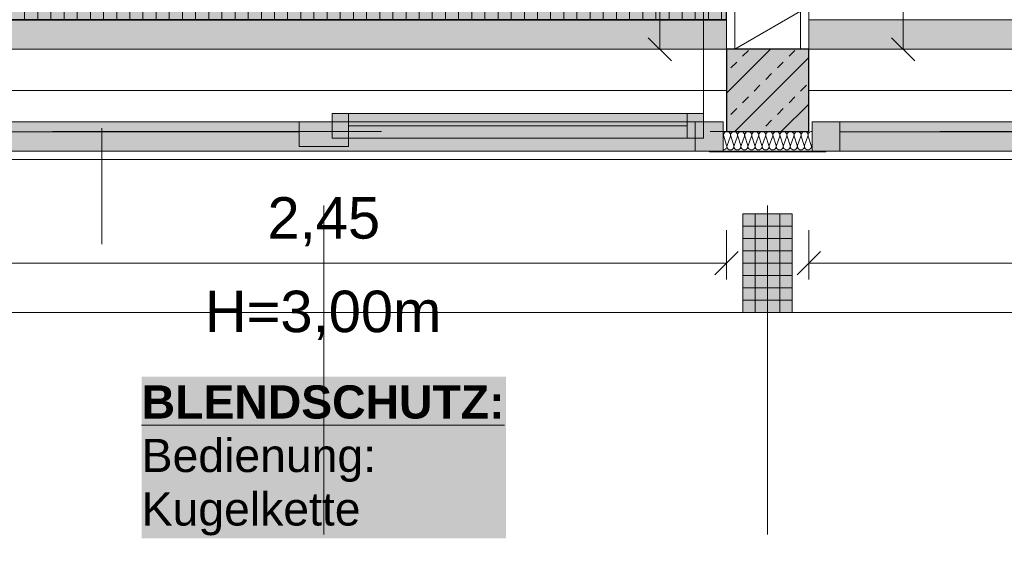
# Model space of a CAD drawing. Header units: metres. Extents: x -111 to 152, y -132 to 99.
# Tile 151 of 256: x -15.78 to -12.78, y -22.97 to -21.38. Entities that reach past the tile are written whole.
import ezdxf

# ---------------------------------------------------------------- set-up
doc = ezdxf.new("R2010")
doc.units = ezdxf.units.M
doc.header["$PDMODE"] = 1
doc.header["$PDSIZE"] = -2
for name, pattern in [('Achsen 01', [5.291531, 3.175, -1.058062, 0.352704, -0.705764]), ('gestrichelt - 01', [2, 1, -1]), ('ISO-07 Punktiert', [0.889, 0.127, -0.762]), ('Raster 01', [2, 1, -1]), ('VW-01 Strichlinie kurz', [2, 1, -1])]:
    doc.linetypes.add(name, pattern=pattern)
doc.layers.get('0').update_dxf_attribs({"lineweight": 25})
for name, color, linetype, lineweight, true_color in [('013_Beton und Stahlbetonarbeiten-000 Sichtbeton-333 Außenstütze', 5, 'Continuous', 5, 0x0000ff), ('013_Beton und Stahlbetonarbeiten-000 Sichtbeton-334 Außenwandöf', 5, 'Continuous', 5, 0x0000ff), ('014_Fassadenarbeiten-000 Aufsicht Betonfertigteile', 7, 'Continuous', 9, 0xc0c0c0), ('014_Fassadenarbeiten-330 mineralische Dämmung', 7, 'Continuous', 9, 0x666666), ('031_Metallbauarbeiten-350 Lamellendecke DS', 7, 'Continuous', 35, 0x666666), ('032_Metallarbeiten-Fenster', 7, 'Continuous', 13, 0x444444), ('039_Trockenbauarbeiten-340 Dämmung', 7, 'Continuous', 9, 0xc0c0c0), ('AV1-Achsen', 1, 'Achsen 01', 18, 0xff0000), ('AV1-Raster', 7, 'Raster 01', 9, 0xa6a6a6)]:
    doc.layers.add(name, color=color, linetype=linetype, lineweight=lineweight, true_color=true_color)
for name, color, linetype, lineweight in [('013_Beton und Stahlbetonarbeiten-000 Unterzüge', 7, 'ISO-07 Punktiert', 13), ('013_Beton und Stahlbetonarbeiten-330 Außenstützen', 7, 'Continuous', 25), ('014_Fassadenarbeiten-330 Betonfertigteile vertikal', 7, 'Continuous', 9), ('030_Sonnenschutzarbeiten-BLENDSCHUTZ', 7, 'Continuous', 5), ('030_Sonnenschutzarbeiten-BLENDSCHUTZ  Beschriftung', 7, 'Continuous', 5), ('031_Metallbauarbeiten-340 Innentüren _ Elemente', 7, 'Continuous', 9), ('039_Trockenbauarbeiten-340 Gipskarton', 7, 'Continuous', 9), ('039_Trockenbauarbeiten-alllg.', 7, 'Continuous', 9), ('_1.35m (3D)', 7, 'Continuous', 9), ('_EG (2D)', 7, 'Continuous', 9), ('_EG - DS (2D)', 7, 'Continuous', 9), ('_GRU (2D)', 7, 'Continuous', 9), ('AV1-Schnitt Achsen', 7, 'Achsen 01', 18), ('Bemaßung-Bemaßung', 7, 'Continuous', 9), ('Keine', 7, 'Continuous', 9)]:
    doc.layers.add(name, color=color, linetype=linetype, lineweight=lineweight)
doc.layers.get('0').freeze()
doc.styles.add('Arial', font='arial.ttf')
doc.styles.add('Arial (bold)', font='arialbd.ttf')
doc.dimstyles.new('COE 50', dxfattribs={"dimtxt": 126.090495, "dimasz": 0.001414, "dimexe": 0.001, "dimexo": 0.01, "dimgap": 0.001, "dimtad": 1, "dimdec": 3, "dimtxsty": 'Arial', "dimblk": 'VW_SLASH-3', "dimblk1": 'VW_SLASH-3', "dimblk2": 'VW_SLASH-3', "dimcen": 0, "dimadec": 3, "dimazin": 0, "dimtfac": 0.8, "dimtdec": 3, "dimtix": 1, "dimtmove": 0, "dimatfit": 0, "dimldrblk": 'VW_SLASH-2', "dimfxl": 0.002, "dimfxlon": 1, "dimfrac": 2, "dimtolj": 1, "dimarcsym": 0})

# ---------------------------------------------------------------- blocks, each defined once
blk = doc.blocks.new('Group-2')
at = {"layer": 'AV1-Raster'}
for p, q in [((-14.85, -22.95), (-14.85, 1.35)), ((-13.5, -22.95), (-13.5, 1.35))]:
    blk.add_line(p, q, dxfattribs=at)
blk = doc.blocks.new('1.35m (3D)')
at = {"layer": 'AV1-Raster', "color": 7}
blk.add_blockref('Group-2', (0, 0), dxfattribs=at)
blk = doc.blocks.new('Blendschutz Beschriftung')
at = {"layer": '030_Sonnenschutzarbeiten-BLENDSCHUTZ  Beschriftung', "color": 254, "linetype": 'Continuous', "transparency": 33554559}
blk.add_solid([(-0.554, -0.1644), (0.554, -0.1644), (-0.554, 0.3267), (0.554, 0.3267)], dxfattribs=at)
at = {"layer": '030_Sonnenschutzarbeiten-BLENDSCHUTZ  Beschriftung', "insert": (-0.554, 0.3002), "char_height": 0.100872, "attachment_point": 1, "line_spacing_factor": 0.967016, "style": 'Arial (bold)'}
blk.add_mtext('{\\LBLENDSCHUTZ:}{\\fArial|b0|i0|c0|p0;\\l\\PBedienung: \\PKugelkette }', dxfattribs=at)
blk = doc.blocks.new('VW_SLASH-3')
at = {"color": 0, "linetype": 'ByBlock', "lineweight": -2, "transparency": 16777216}
blk.add_line((0, 0), (-1, 0), dxfattribs=at)
at = {"color": 0, "linetype": 'Continuous', "lineweight": 15, "transparency": 16777216, "flags": 128}
blk.add_lwpolyline([(0.5, 0.5), (-0.5, -0.5)], dxfattribs=at)
blk = doc.blocks.new('*D17')
at = {"layer": '030_Sonnenschutzarbeiten-BLENDSCHUTZ', "color": 0, "lineweight": -2}
for p, q in [((-16.075, -22.025), (-16.075, -22.175)), ((-13.625, -22.025), (-13.625, -22.175)), ((-13.6957, -22.125), (-16.0043, -22.125))]:
    blk.add_line(p, q, dxfattribs=at)
at = {"layer": 'Defpoints', "color": 0}
for p in [(-16.075, -21.385), (-13.625, -21.385), (-16.075, -22.125)]:
    blk.add_point(p, dxfattribs=at)
at = {"layer": '030_Sonnenschutzarbeiten-BLENDSCHUTZ', "color": 0, "lineweight": -2, "xscale": 0.070693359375, "yscale": 0.070693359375, "zscale": 0.070693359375, "rotation": 180}
blk.add_blockref('VW_SLASH-3', (-16.075, -22.125), dxfattribs=at)
at = {"layer": '030_Sonnenschutzarbeiten-BLENDSCHUTZ', "color": 0, "lineweight": -2, "xscale": 0.070693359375, "yscale": 0.070693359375, "zscale": 0.070693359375}
blk.add_blockref('VW_SLASH-3', (-13.625, -22.125), dxfattribs=at)
at = {"layer": '030_Sonnenschutzarbeiten-BLENDSCHUTZ', "color": 0, "lineweight": 13, "insert": (-14.85, -21.9992), "char_height": 0.12609, "attachment_point": 5, "style": 'Arial'}
blk.add_mtext('\\A1;2,45', dxfattribs=at)
blk = doc.blocks.new('VW_SLASH-2')
at = {"color": 0, "linetype": 'ByBlock', "lineweight": -2, "transparency": 16777216}
blk.add_line((0, 0), (-1, 0), dxfattribs=at)
at = {"color": 0, "linetype": 'Continuous', "lineweight": 15, "transparency": 16777216, "flags": 128}
blk.add_lwpolyline([(0.5, 0.5), (-0.5, -0.5)], dxfattribs=at)
blk = doc.blocks.new('*D28')
at = {"layer": '030_Sonnenschutzarbeiten-BLENDSCHUTZ', "color": 0, "lineweight": -2}
for p, q in [((-13.375, -22.025), (-13.375, -22.175)), ((-10.925, -22.025), (-10.925, -22.175)), ((-10.9957, -22.125), (-13.3043, -22.125))]:
    blk.add_line(p, q, dxfattribs=at)
at = {"layer": 'Defpoints', "color": 0}
for p in [(-13.375, -21.385), (-10.925, -21.385), (-13.375, -22.125)]:
    blk.add_point(p, dxfattribs=at)
at = {"layer": '030_Sonnenschutzarbeiten-BLENDSCHUTZ', "color": 0, "lineweight": -2, "xscale": 0.070693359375, "yscale": 0.070693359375, "zscale": 0.070693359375, "rotation": 180}
blk.add_blockref('VW_SLASH-3', (-13.375, -22.125), dxfattribs=at)
at = {"layer": '030_Sonnenschutzarbeiten-BLENDSCHUTZ', "color": 0, "lineweight": -2, "xscale": 0.070693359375, "yscale": 0.070693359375, "zscale": 0.070693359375}
blk.add_blockref('VW_SLASH-3', (-10.925, -22.125), dxfattribs=at)
at = {"layer": '030_Sonnenschutzarbeiten-BLENDSCHUTZ', "color": 0, "lineweight": 13, "insert": (-12.15, -21.9992), "char_height": 0.12609, "attachment_point": 5, "style": 'Arial'}
blk.add_mtext('\\A1;2,45', dxfattribs=at)
blk = doc.blocks.new('Group-70')
at = {"color": 255, "linetype": 'Continuous', "lineweight": 5}
blk.add_wipeout([(-21.475, 9.4), (-16.2, 9.4), (-16.2, 9.6), (-21.475, 9.6)], dxfattribs=at).dxf.layer = '039_Trockenbauarbeiten-340 Dämmung'
blk = doc.blocks.new('Group-71')
at = {"layer": '039_Trockenbauarbeiten-340 Dämmung', "transparency": 33554687, "flags": 128}
blk.add_lwpolyline([(-21.475, 9.6), (-21.3595, 9.4)], dxfattribs=at)
blk = doc.blocks.new('Group-72')
at = {"layer": '039_Trockenbauarbeiten-340 Dämmung'}
blk.add_blockref('Group-70', (0, 0), dxfattribs=at)
at = {"layer": '039_Trockenbauarbeiten-340 Dämmung', "transparency": 33554687}
blk.add_blockref('Group-71', (0, 0), dxfattribs=at)
blk = doc.blocks.new('Parametric Object-6')
at = {"layer": '039_Trockenbauarbeiten-340 Dämmung', "color": 7, "transparency": 33554687}
blk.add_blockref('Group-72', (0, 0), dxfattribs=at)
at = {"layer": '039_Trockenbauarbeiten-340 Dämmung', "color": 0, "flags": 1}
for tag in ['IFC_UUID', 'instanceID', 'prm0_name', 'prm0_type', 'prm0_value', 'prm1_name', 'prm1_type', 'prm1_value', 'prm2_name', 'prm2_type', 'prm2_value', 'prm3_name', 'prm3_type', 'prm3_value', 'prm4_name', 'prm4_type', 'prm4_value', 'prm5_name', 'prm5_type', 'prm5_value', 'prm6_name', 'prm6_type', 'prm6_value']:
    blk.add_attdef(tag, (-13.6, -21.475), '', height=0.00018, dxfattribs=at)
blk = doc.blocks.new('*D465')
at = {"layer": 'Bemaßung-Bemaßung', "color": 0, "lineweight": -2}
for p, q in [((-16.125, -24.175), (-16.125, -24.325)), ((-13.575, -24.175), (-13.575, -24.325)), ((-13.6457, -24.275), (-16.0543, -24.275))]:
    blk.add_line(p, q, dxfattribs=at)
at = {"layer": 'Defpoints', "color": 0}
for p in [(-16.125, -22.275), (-13.575, -22.275), (-16.125, -24.275)]:
    blk.add_point(p, dxfattribs=at)
at = {"layer": 'Bemaßung-Bemaßung', "color": 0, "lineweight": -2, "xscale": 0.070693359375, "yscale": 0.070693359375, "zscale": 0.070693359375, "rotation": 180}
blk.add_blockref('VW_SLASH-3', (-16.125, -24.275), dxfattribs=at)
at = {"layer": 'Bemaßung-Bemaßung', "color": 0, "lineweight": -2, "xscale": 0.070693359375, "yscale": 0.070693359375, "zscale": 0.070693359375}
blk.add_blockref('VW_SLASH-3', (-13.575, -24.275), dxfattribs=at)
at = {"layer": 'Bemaßung-Bemaßung', "color": 0, "insert": (-14.85, -24.1492), "char_height": 0.12609, "attachment_point": 5, "style": 'Arial'}
blk.add_mtext('\\A1;2,55', dxfattribs=at)
blk = doc.blocks.new('*D466')
at = {"layer": 'Bemaßung-Bemaßung', "color": 0, "lineweight": -2}
for p, q in [((-13.575, -24.175), (-13.575, -24.325)), ((-13.425, -24.175), (-13.425, -24.325)), ((-13.6457, -24.275), (-13.7164, -24.275)), ((-13.425, -24.275), (-13.575, -24.275)), ((-13.3543, -24.275), (-13.2836, -24.275))]:
    blk.add_line(p, q, dxfattribs=at)
at = {"layer": 'Defpoints', "color": 0}
for p in [(-13.575, -22.275), (-13.425, -22.275), (-13.575, -24.275)]:
    blk.add_point(p, dxfattribs=at)
at = {"layer": 'Bemaßung-Bemaßung', "color": 0, "lineweight": -2, "xscale": 0.070693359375, "yscale": 0.070693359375, "zscale": 0.070693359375}
blk.add_blockref('VW_SLASH-3', (-13.575, -24.275), dxfattribs=at)
at = {"layer": 'Bemaßung-Bemaßung', "color": 0, "lineweight": -2, "xscale": 0.070693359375, "yscale": 0.070693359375, "zscale": 0.070693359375, "rotation": 180}
blk.add_blockref('VW_SLASH-3', (-13.425, -24.275), dxfattribs=at)
at = {"layer": 'Bemaßung-Bemaßung', "color": 0, "insert": (-13.5, -24.5931), "char_height": 0.12609, "attachment_point": 5, "style": 'Arial'}
blk.add_mtext('\\A1;15', dxfattribs=at)
blk = doc.blocks.new('*D467')
at = {"layer": 'Bemaßung-Bemaßung', "color": 0, "lineweight": -2}
for p, q in [((-13.425, -24.175), (-13.425, -24.325)), ((-10.875, -24.175), (-10.875, -24.325)), ((-10.9457, -24.275), (-13.3543, -24.275))]:
    blk.add_line(p, q, dxfattribs=at)
at = {"layer": 'Defpoints', "color": 0}
for p in [(-13.425, -22.275), (-10.875, -22.275), (-13.425, -24.275)]:
    blk.add_point(p, dxfattribs=at)
at = {"layer": 'Bemaßung-Bemaßung', "color": 0, "lineweight": -2, "xscale": 0.070693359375, "yscale": 0.070693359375, "zscale": 0.070693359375, "rotation": 180}
blk.add_blockref('VW_SLASH-3', (-13.425, -24.275), dxfattribs=at)
at = {"layer": 'Bemaßung-Bemaßung', "color": 0, "lineweight": -2, "xscale": 0.070693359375, "yscale": 0.070693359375, "zscale": 0.070693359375}
blk.add_blockref('VW_SLASH-3', (-10.875, -24.275), dxfattribs=at)
at = {"layer": 'Bemaßung-Bemaßung', "color": 0, "insert": (-12.15, -24.1492), "char_height": 0.12609, "attachment_point": 5, "style": 'Arial'}
blk.add_mtext('\\A1;2,55', dxfattribs=at)
blk = doc.blocks.new('*D558')
at = {"layer": 'Bemaßung-Bemaßung', "color": 0, "lineweight": -2}
for p, q in [((-16.075, -23.675), (-16.075, -23.825)), ((-13.625, -23.675), (-13.625, -23.825)), ((-13.6957, -23.775), (-16.0043, -23.775))]:
    blk.add_line(p, q, dxfattribs=at)
at = {"layer": 'Defpoints', "color": 0}
for p in [(-16.075, -21.475), (-13.625, -21.475), (-16.075, -23.775)]:
    blk.add_point(p, dxfattribs=at)
at = {"layer": 'Bemaßung-Bemaßung', "color": 0, "lineweight": -2, "xscale": 0.070693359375, "yscale": 0.070693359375, "zscale": 0.070693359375, "rotation": 180}
blk.add_blockref('VW_SLASH-3', (-16.075, -23.775), dxfattribs=at)
at = {"layer": 'Bemaßung-Bemaßung', "color": 0, "lineweight": -2, "xscale": 0.070693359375, "yscale": 0.070693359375, "zscale": 0.070693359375}
blk.add_blockref('VW_SLASH-3', (-13.625, -23.775), dxfattribs=at)
at = {"layer": 'Bemaßung-Bemaßung', "color": 0, "insert": (-14.85, -23.6492), "char_height": 0.12609, "attachment_point": 5, "style": 'Arial'}
blk.add_mtext('\\A1;2,45', dxfattribs=at)
blk = doc.blocks.new('*D559')
at = {"layer": 'Bemaßung-Bemaßung', "color": 0, "lineweight": -2}
for p, q in [((-13.625, -23.675), (-13.625, -23.825)), ((-13.375, -23.675), (-13.375, -23.825)), ((-13.6957, -23.775), (-13.7664, -23.775)), ((-13.375, -23.775), (-13.625, -23.775)), ((-13.3043, -23.775), (-13.2336, -23.775))]:
    blk.add_line(p, q, dxfattribs=at)
at = {"layer": 'Defpoints', "color": 0}
for p in [(-13.625, -21.475), (-13.375, -21.475), (-13.625, -23.775)]:
    blk.add_point(p, dxfattribs=at)
at = {"layer": 'Bemaßung-Bemaßung', "color": 0, "lineweight": -2, "xscale": 0.070693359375, "yscale": 0.070693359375, "zscale": 0.070693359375}
blk.add_blockref('VW_SLASH-3', (-13.625, -23.775), dxfattribs=at)
at = {"layer": 'Bemaßung-Bemaßung', "color": 0, "lineweight": -2, "xscale": 0.070693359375, "yscale": 0.070693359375, "zscale": 0.070693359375, "rotation": 180}
blk.add_blockref('VW_SLASH-3', (-13.375, -23.775), dxfattribs=at)
at = {"layer": 'Bemaßung-Bemaßung', "color": 0, "insert": (-13.5, -23.6606), "char_height": 0.12609, "attachment_point": 5, "style": 'Arial'}
blk.add_mtext('\\A1;25', dxfattribs=at)
blk = doc.blocks.new('*D560')
at = {"layer": 'Bemaßung-Bemaßung', "color": 0, "lineweight": -2}
for p, q in [((-13.375, -23.675), (-13.375, -23.825)), ((-10.925, -23.675), (-10.925, -23.825)), ((-10.9957, -23.775), (-13.3043, -23.775))]:
    blk.add_line(p, q, dxfattribs=at)
at = {"layer": 'Defpoints', "color": 0}
for p in [(-13.375, -21.475), (-10.925, -21.475), (-13.375, -23.775)]:
    blk.add_point(p, dxfattribs=at)
at = {"layer": 'Bemaßung-Bemaßung', "color": 0, "lineweight": -2, "xscale": 0.070693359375, "yscale": 0.070693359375, "zscale": 0.070693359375, "rotation": 180}
blk.add_blockref('VW_SLASH-3', (-13.375, -23.775), dxfattribs=at)
at = {"layer": 'Bemaßung-Bemaßung', "color": 0, "lineweight": -2, "xscale": 0.070693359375, "yscale": 0.070693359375, "zscale": 0.070693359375}
blk.add_blockref('VW_SLASH-3', (-10.925, -23.775), dxfattribs=at)
at = {"layer": 'Bemaßung-Bemaßung', "color": 0, "insert": (-12.15, -23.6492), "char_height": 0.12609, "attachment_point": 5, "style": 'Arial'}
blk.add_mtext('\\A1;2,45', dxfattribs=at)
blk = doc.blocks.new('Group-357')
at = {"layer": '032_Metallarbeiten-Fenster', "linetype": 'Continuous', "lineweight": 0}
for points in [[(-14.775, -21.745), (-14.825, -21.745), (-14.825, -21.67), (-14.775, -21.67)], [(-13.745, -21.745), (-14.775, -21.745), (-14.775, -21.67), (-13.745, -21.67)], [(-13.695, -21.745), (-13.745, -21.745), (-13.745, -21.67), (-13.695, -21.67)], [(-16.065, -21.785), (-15.98, -21.785), (-15.98, -21.695), (-16.065, -21.695)], [(-13.72, -21.695), (-13.72, -21.785), (-15.98, -21.785), (-15.98, -21.695)], [(-14.775, -21.77), (-14.925, -21.77), (-14.925, -21.695), (-14.775, -21.695)], [(-13.635, -21.785), (-13.72, -21.785), (-13.72, -21.695), (-13.635, -21.695)]]:
    blk.add_hatch(color=7, dxfattribs=at).paths.add_polyline_path(points)
at = {"layer": '032_Metallarbeiten-Fenster', "color": 7, "linetype": 'gestrichelt - 01', "lineweight": 18, "transparency": 33554687}
blk.add_line((-13.695, -21.67), (-13.695, -20.54), dxfattribs=at)
at = {"layer": '032_Metallarbeiten-Fenster', "color": 7, "lineweight": 18}
for p, q in [((-13.745, -21.7075), (-14.775, -21.7075)), ((-15.98, -21.7262), (-14.925, -21.7262))]:
    blk.add_line(p, q, dxfattribs=at)
at = {"layer": '032_Metallarbeiten-Fenster', "color": 7, "lineweight": 18, "flags": 128}
for points in [[(-14.775, -21.745), (-14.825, -21.745), (-14.825, -21.67), (-14.775, -21.67)], [(-13.745, -21.745), (-14.775, -21.745), (-14.775, -21.67), (-13.745, -21.67)], [(-13.695, -21.745), (-13.745, -21.745), (-13.745, -21.67), (-13.695, -21.67)], [(-16.065, -21.785), (-15.98, -21.785), (-15.98, -21.695), (-16.065, -21.695)], [(-13.72, -21.695), (-13.72, -21.785), (-15.98, -21.785), (-15.98, -21.695)], [(-14.775, -21.77), (-14.925, -21.77), (-14.925, -21.695), (-14.775, -21.695)], [(-13.635, -21.785), (-13.72, -21.785), (-13.72, -21.695), (-13.635, -21.695)]]:
    blk.add_lwpolyline(points, close=True, dxfattribs=at)
at = {"layer": '032_Metallarbeiten-Fenster', "color": 7, "linetype": 'gestrichelt - 01', "lineweight": 18, "transparency": 33554687}
blk.add_arc((-13.695, -21.67), 1.13, 90.0004, 180, dxfattribs=at)
blk = doc.blocks.new('Group-359')
at = {"layer": '014_Fassadenarbeiten-330 mineralische Dämmung', "transparency": 33554687, "flags": 128}
for points in [[(15.3239, -23.284, 0.513088), (15.3342, -23.27), (15.3252, -23.242, -1.372995), (15.3456, -23.242), (15.3353, -23.27, 1.372583), (15.3557, -23.27), (15.3467, -23.242, -1.372995), (15.3671, -23.242), (15.3567, -23.27, 1.372583), (15.3771, -23.27)], [(15.3353, -23.27, 1.372583), (15.3557, -23.27), (15.3467, -23.242, -1.372995), (15.3671, -23.242), (15.3567, -23.27, 1.372583), (15.3771, -23.27), (15.3681, -23.242, -1.372995), (15.3885, -23.242), (15.3782, -23.27, 1.372583), (15.3986, -23.27), (15.3896, -23.242, -1.372995), (15.41, -23.242), (15.3996, -23.27, 1.372583), (15.42, -23.27), (15.411, -23.242, -1.372995), (15.4314, -23.242), (15.4211, -23.27, 1.372583), (15.4415, -23.27), (15.4325, -23.242, -1.372995), (15.4529, -23.242), (15.4425, -23.27, 1.372583), (15.4629, -23.27), (15.4539, -23.242, -1.372995), (15.4743, -23.242), (15.464, -23.27, 1.372583), (15.4844, -23.27), (15.4754, -23.242, -1.372995), (15.4958, -23.242), (15.4854, -23.27, 1.372583), (15.5058, -23.27), (15.4968, -23.242, -1.372995), (15.5172, -23.242), (15.5069, -23.27, 1.372583), (15.5273, -23.27), (15.5183, -23.242, -1.372995), (15.5387, -23.242), (15.5283, -23.27, 1.372583), (15.5487, -23.27), (15.5397, -23.242, -1.372995), (15.5601, -23.242), (15.5498, -23.27, 1.372583), (15.5702, -23.27), (15.5612, -23.242, -1.372995), (15.5816, -23.242)], [(15.5283, -23.27, 0.324435), (15.5322, -23.282, 0.324435), (15.5448, -23.282, 0.324435), (15.5487, -23.27), (15.5397, -23.242, -0.324488), (15.5436, -23.23, -0.324488), (15.5562, -23.23, -0.324488), (15.5601, -23.242), (15.5498, -23.27, 0.324435), (15.5537, -23.282, 0.324435), (15.5663, -23.282, 0.324435), (15.5702, -23.27), (15.5612, -23.242, -0.324488), (15.5651, -23.23, -0.324488), (15.5777, -23.23, -0.324488), (15.5816, -23.242), (15.5712, -23.27, 0.324435), (15.5751, -23.282, 0.324435), (15.5877, -23.282, 0.324435), (15.5916, -23.27), (15.5826, -23.242, -0.540253), (15.5939, -23.228)], [(15.5939, -23.2791, -0.225321), (15.5927, -23.27), (15.5939, -23.2667)]]:
    blk.add_lwpolyline(points, format="xyb", dxfattribs=at)
blk = doc.blocks.new('Group-363')
at = {"layer": '014_Fassadenarbeiten-330 mineralische Dämmung', "transparency": 33554687}
blk.add_blockref('Group-359', (0, 0), dxfattribs=at)
blk = doc.blocks.new('Parametric Object-45')
at = {"layer": '014_Fassadenarbeiten-330 mineralische Dämmung', "color": 7, "transparency": 33554687}
blk.add_blockref('Group-363', (0, 0), dxfattribs=at)
at = {"layer": '014_Fassadenarbeiten-330 mineralische Dämmung', "color": 0, "flags": 1}
for tag in ['IFC_UUID', 'instanceID', 'prm0_name', 'prm0_type', 'prm0_value', 'prm1_name', 'prm1_type', 'prm1_value', 'prm2_name', 'prm2_type', 'prm2_value', 'prm3_name', 'prm3_type', 'prm3_value', 'prm4_name', 'prm4_type', 'prm4_value', 'prm5_name', 'prm5_type', 'prm5_value', 'prm6_name', 'prm6_type', 'prm6_value']:
    blk.add_attdef(tag, (-13.635, -21.7835), '', height=0.00018, dxfattribs=at)
blk = doc.blocks.new('Group-376')
at = {"layer": '032_Metallarbeiten-Fenster', "linetype": 'Continuous', "lineweight": 0}
for points in [[(-12.075, -21.745), (-12.125, -21.745), (-12.125, -21.67), (-12.075, -21.67)], [(-11.045, -21.745), (-12.075, -21.745), (-12.075, -21.67), (-11.045, -21.67)], [(-10.995, -21.745), (-11.045, -21.745), (-11.045, -21.67), (-10.995, -21.67)], [(-13.365, -21.785), (-13.28, -21.785), (-13.28, -21.695), (-13.365, -21.695)], [(-11.02, -21.695), (-11.02, -21.785), (-13.28, -21.785), (-13.28, -21.695)], [(-12.075, -21.77), (-12.225, -21.77), (-12.225, -21.695), (-12.075, -21.695)], [(-10.935, -21.785), (-11.02, -21.785), (-11.02, -21.695), (-10.935, -21.695)]]:
    blk.add_hatch(color=7, dxfattribs=at).paths.add_polyline_path(points)
at = {"layer": '032_Metallarbeiten-Fenster', "color": 7, "linetype": 'gestrichelt - 01', "lineweight": 18, "transparency": 33554687}
blk.add_line((-10.995, -21.67), (-10.995, -20.54), dxfattribs=at)
at = {"layer": '032_Metallarbeiten-Fenster', "color": 7, "lineweight": 18}
for p, q in [((-11.045, -21.7075), (-12.075, -21.7075)), ((-13.28, -21.7262), (-12.225, -21.7262))]:
    blk.add_line(p, q, dxfattribs=at)
at = {"layer": '032_Metallarbeiten-Fenster', "color": 7, "lineweight": 18, "flags": 128}
for points in [[(-12.075, -21.745), (-12.125, -21.745), (-12.125, -21.67), (-12.075, -21.67)], [(-11.045, -21.745), (-12.075, -21.745), (-12.075, -21.67), (-11.045, -21.67)], [(-10.995, -21.745), (-11.045, -21.745), (-11.045, -21.67), (-10.995, -21.67)], [(-13.365, -21.785), (-13.28, -21.785), (-13.28, -21.695), (-13.365, -21.695)], [(-11.02, -21.695), (-11.02, -21.785), (-13.28, -21.785), (-13.28, -21.695)], [(-12.075, -21.77), (-12.225, -21.77), (-12.225, -21.695), (-12.075, -21.695)], [(-10.935, -21.785), (-11.02, -21.785), (-11.02, -21.695), (-10.935, -21.695)]]:
    blk.add_lwpolyline(points, close=True, dxfattribs=at)
at = {"layer": '032_Metallarbeiten-Fenster', "color": 7, "linetype": 'gestrichelt - 01', "lineweight": 18, "transparency": 33554687}
blk.add_arc((-10.995, -21.67), 1.13, 90.0004, 180, dxfattribs=at)
blk = doc.blocks.new('*D1650')
at = {"layer": '031_Metallbauarbeiten-340 Innentüren _ Elemente', "color": 0, "linetype": 'Continuous', "lineweight": -2, "transparency": 33554687}
for p, q in [((-13.188, -16.2), (-13.038, -16.2)), ((-13.088, -21.4043), (-13.088, -16.2707)), ((-13.188, -21.475), (-13.038, -21.475))]:
    blk.add_line(p, q, dxfattribs=at)
at = {"layer": 'Defpoints', "color": 0, "transparency": 33554687}
for p in [(-13.625, -16.2), (-13.088, -16.2), (-13.625, -21.475)]:
    blk.add_point(p, dxfattribs=at)
at = {"layer": '031_Metallbauarbeiten-340 Innentüren _ Elemente', "color": 0, "lineweight": -2, "xscale": 0.070693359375, "yscale": 0.070693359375, "zscale": 0.070693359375}
for p, rotation in [((-13.088, -16.2), 90), ((-13.088, -21.475), 270)]:
    blk.add_blockref('VW_SLASH-3', p, dxfattribs=dict(at, rotation=rotation))
at = {"layer": '031_Metallbauarbeiten-340 Innentüren _ Elemente', "color": 0, "lineweight": 25, "transparency": 33554687, "insert": (-13.2154, -18.8375), "char_height": 0.100872, "attachment_point": 5, "rotation": 90, "style": 'Arial'}
blk.add_mtext('\\A1;5,27\\S5^ ;', dxfattribs=at)
blk = doc.blocks.new('*D1653')
at = {"layer": '031_Metallbauarbeiten-340 Innentüren _ Elemente', "color": 0, "linetype": 'Continuous', "lineweight": -2, "transparency": 33554687}
for p, q in [((-13.728, -18.3), (-13.878, -18.3)), ((-13.828, -21.4043), (-13.828, -18.3707)), ((-13.728, -21.475), (-13.878, -21.475))]:
    blk.add_line(p, q, dxfattribs=at)
at = {"layer": 'Defpoints', "color": 0, "transparency": 33554687}
for p in [(-13.828, -18.3), (-13.625, -18.3), (-13.625, -21.475)]:
    blk.add_point(p, dxfattribs=at)
at = {"layer": '031_Metallbauarbeiten-340 Innentüren _ Elemente', "color": 0, "lineweight": -2, "xscale": 0.070693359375, "yscale": 0.070693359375, "zscale": 0.070693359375}
for p, rotation in [((-13.828, -18.3), 90), ((-13.828, -21.475), 270)]:
    blk.add_blockref('VW_SLASH-3', p, dxfattribs=dict(at, rotation=rotation))
at = {"layer": '031_Metallbauarbeiten-340 Innentüren _ Elemente', "color": 0, "lineweight": 25, "transparency": 33554687, "insert": (-13.9554, -19.8875), "char_height": 0.100872, "attachment_point": 5, "rotation": 90, "style": 'Arial'}
blk.add_mtext('\\A1;3,17\\S5^ ;', dxfattribs=at)
blk = doc.blocks.new('*D1853')
at = {"layer": 'Defpoints', "color": 0}
for p in [(-20.5013, -22.275), (-14.85, -22.275), (-14.85, -24.025)]:
    blk.add_point(p, dxfattribs=at)
at = {"layer": 'Keine', "color": 0, "linetype": 'Continuous', "lineweight": -2}
for p, q in [((-20.4013, -22.275), (-20.5513, -22.275)), ((-20.5013, -23.9543), (-20.5013, -22.3457)), ((-20.4013, -24.025), (-20.5513, -24.025))]:
    blk.add_line(p, q, dxfattribs=at)
at = {"layer": 'Keine', "color": 0, "lineweight": -2, "xscale": 0.070693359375, "yscale": 0.070693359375, "zscale": 0.070693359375}
for p, rotation in [((-20.5013, -22.275), 90), ((-20.5013, -24.025), 270)]:
    blk.add_blockref('VW_SLASH-3', p, dxfattribs=dict(at, rotation=rotation))
at = {"layer": 'Keine', "color": 0, "lineweight": 25, "insert": (-20.5774, -23.15), "char_height": 0.100872, "attachment_point": 5, "rotation": 90, "style": 'Arial'}
blk.add_mtext('\\A1;Gehwegbreite 1,75m', dxfattribs=at)
blk = doc.blocks.new('Group-719')
at = {"layer": 'AV1-Achsen'}
blk.add_line((-43.35, -21.6), (4.2, -21.6), dxfattribs=at)
blk = doc.blocks.new('Group-726')
at = {"layer": 'AV1-Schnitt Achsen'}
blk.add_line((-15.525, -26.3), (-15.525, 4.7), dxfattribs=at)
blk = doc.blocks.new('GRU (2D)')
at = {"layer": 'AV1-Achsen', "color": 7}
blk.add_blockref('Group-719', (0, 0), dxfattribs=at)
at = {"layer": 'AV1-Schnitt Achsen', "color": 7}
blk.add_blockref('Group-726', (0, 0), dxfattribs=at)
blk = doc.blocks.new('EG - DS (2D)')
at = {"layer": '030_Sonnenschutzarbeiten-BLENDSCHUTZ', "linetype": 'Continuous', "lineweight": 0, "transparency": 33554610}
for points in [[(-16.075, -21.475), (-13.625, -21.475), (-13.625, -21.385), (-16.075, -21.385)], [(-13.375, -21.475), (-10.925, -21.475), (-10.925, -21.385), (-13.375, -21.385)]]:
    blk.add_hatch(color=161, dxfattribs=at).paths.add_polyline_path(points)
at = {"layer": '031_Metallbauarbeiten-350 Lamellendecke DS', "linetype": 'Continuous', "lineweight": 0, "transparency": 33554508}
blk.add_hatch(color=254, dxfattribs=at).paths.add_polyline_path([(-16.075, -18.3), (-13.625, -18.3), (-13.625, -21.385), (-16.075, -21.385)])
at = {"layer": '031_Metallbauarbeiten-350 Lamellendecke DS', "linetype": 'Continuous', "lineweight": 9, "transparency": 33554508}
h = blk.add_hatch(dxfattribs=at)
h.set_pattern_fill('Lamellendecke', color=252, style=0, pattern_type=2)
h.set_pattern_definition([(90, (0, 0), (0.04, 0), [])])
h.paths.add_polyline_path([(-16.075, -18.3), (-13.625, -18.3), (-13.625, -21.385), (-16.075, -21.385)])
at = {"layer": '030_Sonnenschutzarbeiten-BLENDSCHUTZ', "color": 251, "lineweight": 13, "flags": 128}
for points in [[(-16.075, -21.475), (-13.625, -21.475), (-13.625, -21.385), (-16.075, -21.385)], [(-13.375, -21.475), (-10.925, -21.475), (-10.925, -21.385), (-13.375, -21.385)]]:
    blk.add_lwpolyline(points, close=True, dxfattribs=at)
at = {"layer": '031_Metallbauarbeiten-350 Lamellendecke DS', "flags": 128}
blk.add_lwpolyline([(-16.075, -18.3), (-13.625, -18.3), (-13.625, -21.385), (-16.075, -21.385)], close=True, dxfattribs=at)
at = {"layer": '030_Sonnenschutzarbeiten-BLENDSCHUTZ  Beschriftung', "color": 7}
blk.add_blockref('Blendschutz Beschriftung', (-14.85, -22.7967), dxfattribs=at)
at = {"layer": '030_Sonnenschutzarbeiten-BLENDSCHUTZ', "color": 7, "insert": (-15.2121, -22.2087), "char_height": 0.12609, "attachment_point": 1, "line_spacing_factor": 0.969122, "style": 'Arial'}
blk.add_mtext('H=3,00m', dxfattribs=at)
at = {"layer": '030_Sonnenschutzarbeiten-BLENDSCHUTZ', "color": 7, "lineweight": 13}
for base, p1, p2, picture, middle in [((-16.075, -22.125), (-13.625, -21.385), (-16.075, -21.385), '*D17', (-14.85, -21.9992)), ((-13.375, -22.125), (-10.925, -21.385), (-13.375, -21.385), '*D28', (-12.15, -21.9992))]:
    dim = blk.add_linear_dim(base=base, p1=p1, p2=p2, text='2,45', dimstyle='COE 50', override={"dimtxt": 0.12609, "dimasz": 0.070693, "dimexe": 0.05, "dimgap": 0.05, "dimpost": '<>', "dimtxsty": 'Arial', "dimtmove": 2, "dimfxl": 0.1}, dxfattribs=at)
    dim.commit()
    dim.dimension.update_dxf_attribs({"geometry": picture, "text_midpoint": middle})
blk = doc.blocks.new('EG (2D)')
at = {"layer": '014_Fassadenarbeiten-330 Betonfertigteile vertikal', "linetype": 'Continuous', "lineweight": 0}
blk.add_hatch(color=9, dxfattribs=at).paths.add_polyline_path([(-13.425, -21.975), (-13.575, -21.975), (-13.575, -22.275), (-13.425, -22.275)])
at = {"layer": '014_Fassadenarbeiten-330 Betonfertigteile vertikal', "linetype": 'Continuous', "lineweight": 9}
h = blk.add_hatch(dxfattribs=at)
h.set_pattern_fill('Stahlbetonfertigteil', color=8, style=0, pattern_type=2)
h.set_pattern_definition([(-90, (0, 0), (0.0375, 0), [])])
h.paths.add_polyline_path([(-13.425, -21.975), (-13.575, -21.975), (-13.575, -22.275), (-13.425, -22.275)])
at = {"layer": '014_Fassadenarbeiten-330 Betonfertigteile vertikal', "linetype": 'Continuous', "lineweight": 13}
h = blk.add_hatch(dxfattribs=at)
h.set_pattern_fill('Stahlbetonfertigteil-1', color=8, style=0, pattern_type=2)
h.set_pattern_definition([(0, (0, 0), (2e-18, -0.0375), [])])
h.paths.add_polyline_path([(-13.425, -21.975), (-13.575, -21.975), (-13.575, -22.275), (-13.425, -22.275)])
at = {"layer": '032_Metallarbeiten-Fenster', "linetype": 'Continuous', "lineweight": 0, "transparency": 33554687}
blk.add_hatch(color=181, dxfattribs=at).paths.add_polyline_path([(-13.6769, -21.7843), (-13.3231, -21.7843), (-13.3231, -21.7863), (-13.6769, -21.7863)])
at = {"layer": '013_Beton und Stahlbetonarbeiten-000 Unterzüge', "linetype": 'VW-01 Strichlinie kurz', "flags": 128}
for points in [[(-16.075, -21.725), (-16.075, -21.475), (-13.625, -21.475), (-13.625, -21.725)], [(-13.375, -21.725), (-13.375, -21.475), (-10.925, -21.475), (-10.925, -21.725)]]:
    blk.add_lwpolyline(points, close=True, dxfattribs=at)
at = {"layer": '014_Fassadenarbeiten-000 Aufsicht Betonfertigteile', "flags": 128}
blk.add_lwpolyline([(-39.455, -21.905), (-39.124, -21.905), (-39.124, -21.81), (-22.976, -21.81), (-22.976, -21.905), (-18.9, -21.905), (-18.9, -21.81), (-0.026, -21.81), (-0.026, -21.905), (0.305, -21.905), (0.675, -22.275), (-39.825, -22.275)], close=True, dxfattribs=at)
at = {"layer": '014_Fassadenarbeiten-330 Betonfertigteile vertikal', "flags": 128}
blk.add_lwpolyline([(-13.425, -21.975), (-13.575, -21.975), (-13.575, -22.275), (-13.425, -22.275)], close=True, dxfattribs=at)
at = {"layer": '032_Metallarbeiten-Fenster', "color": 7, "linetype": 'Continuous', "lineweight": 9, "transparency": 33554687, "flags": 128}
blk.add_lwpolyline([(-13.6769, -21.7843), (-13.3231, -21.7843), (-13.3231, -21.7863), (-13.6769, -21.7863)], close=True, dxfattribs=at)
at = {"layer": '039_Trockenbauarbeiten-alllg.'}
for p, q in [((-16.075, -21.6), (-13.625, -21.6)), ((-13.375, -21.6), (-10.925, -21.6))]:
    blk.add_line(p, q, dxfattribs=at)
at = {"layer": 'Keine', "color": 9, "linetype": 'Continuous', "lineweight": 13, "flags": 128}
blk.add_lwpolyline([(-39.825, 0.675), (0.675, 0.675), (0.675, -22.275), (-39.825, -22.275)], close=True, dxfattribs=at)
at = {"layer": '014_Fassadenarbeiten-330 mineralische Dämmung'}
blk.add_blockref('Parametric Object-45', (-28.9589, 1.503), dxfattribs=at)
at = {"layer": 'Bemaßung-Bemaßung'}
for base, p1, p2, text, override, picture, middle in [((-16.125, -24.275), (-13.575, -22.275), (-16.125, -22.275), '2,55', {"dimtxt": 0.12609, "dimasz": 0.070693, "dimexe": 0.05, "dimgap": 0.05, "dimpost": '<>', "dimtxsty": 'Arial', "dimtmove": 2, "dimfxl": 0.1}, '*D465', (-14.85, -24.1492)), ((-13.575, -24.275), (-13.425, -22.275), (-13.575, -22.275), '15', {"dimtxt": 0.12609, "dimasz": 0.070693, "dimexe": 0.05, "dimgap": 0.05, "dimpost": '<>', "dimtxsty": 'Arial', "dimtix": 0, "dimtmove": 2, "dimfxl": 0.1}, '*D466', (-13.5, -24.5931)), ((-13.425, -24.275), (-10.875, -22.275), (-13.425, -22.275), '2,55', {"dimtxt": 0.12609, "dimasz": 0.070693, "dimexe": 0.05, "dimgap": 0.05, "dimpost": '<>', "dimtxsty": 'Arial', "dimtmove": 2, "dimfxl": 0.1}, '*D467', (-12.15, -24.1492))]:
    dim = blk.add_linear_dim(base=base, p1=p1, p2=p2, text=text, dimstyle='COE 50', override=override, dxfattribs=at)
    dim.commit()
    dim.dimension.update_dxf_attribs({"geometry": picture, "text_midpoint": middle})
at = {"layer": 'Keine', "color": 251, "linetype": 'Continuous', "lineweight": 25}
dim = blk.add_linear_dim(base=(-20.5013, -22.275), p1=(-14.85, -24.025), p2=(-14.85, -22.275), angle=270, text='Gehwegbreite 1,75m', dimstyle='COE 50', override={"dimtxt": 0.100872, "dimasz": 0.070693, "dimexe": 0.05, "dimgap": 0.01, "dimpost": 'Gehwegbreite <>m', "dimtxsty": 'Arial', "dimtmove": 2, "dimfxl": 0.1}, dxfattribs=at)
dim.commit()
dim.dimension.update_dxf_attribs({"geometry": '*D1853', "text_midpoint": (-20.5774, -23.15)})
at = {"color": 255}
blk.add_wipeout([(-13.45, -21.475), (-13.45, -16.2), (-13.55, -16.2), (-13.55, -21.475)], dxfattribs=at).dxf.layer = '039_Trockenbauarbeiten-340 Dämmung'
at = {"layer": '039_Trockenbauarbeiten-340 Dämmung', "flags": 128}
blk.add_lwpolyline([(-13.45, -21.475), (-13.45, -16.2), (-13.55, -16.2), (-13.55, -21.475)], close=True, dxfattribs=at)
at = {"layer": '039_Trockenbauarbeiten-340 Dämmung', "rotation": 90}
blk.add_blockref('Parametric Object-6', (-4, 0), dxfattribs=at)
at = {"layer": 'Bemaßung-Bemaßung'}
for base, p1, p2, text, picture, middle in [((-16.075, -23.775), (-13.625, -21.475), (-16.075, -21.475), '2,45', '*D558', (-14.85, -23.6492)), ((-13.625, -23.775), (-13.375, -21.475), (-13.625, -21.475), '25', '*D559', (-13.5, -23.6606)), ((-13.375, -23.775), (-10.925, -21.475), (-13.375, -21.475), '2,45', '*D560', (-12.15, -23.6492))]:
    dim = blk.add_linear_dim(base=base, p1=p1, p2=p2, text=text, dimstyle='COE 50', override={"dimtxt": 0.12609, "dimasz": 0.070693, "dimexe": 0.05, "dimgap": 0.05, "dimpost": '<>', "dimtxsty": 'Arial', "dimtmove": 2, "dimfxl": 0.1}, dxfattribs=at)
    dim.commit()
    dim.dimension.update_dxf_attribs({"geometry": picture, "text_midpoint": middle})
at = {"color": 255}
for points in [[(-13.6, -16.2), (-13.625, -16.2), (-13.625, -21.475), (-13.6, -21.475)], [(-13.375, -16.2), (-13.4, -16.2), (-13.4, -21.475), (-13.375, -21.475)]]:
    blk.add_wipeout(points, dxfattribs=at).dxf.layer = '039_Trockenbauarbeiten-340 Gipskarton'
at = {"layer": '013_Beton und Stahlbetonarbeiten-330 Außenstützen', "linetype": 'Continuous', "lineweight": 0, "true_color": 0xc0c0c0}
blk.add_hatch(color=9, dxfattribs=at).paths.add_polyline_path([(-13.375, -21.475), (-13.625, -21.475), (-13.625, -21.725), (-13.375, -21.725)])
at = {"layer": '013_Beton und Stahlbetonarbeiten-330 Außenstützen', "linetype": 'Continuous', "lineweight": 13}
h = blk.add_hatch(dxfattribs=at)
h.set_pattern_fill('Stahlbeton', color=251, style=0, pattern_type=2)
h.set_pattern_definition([(45, (0, 0), (0.07071068, -0.07071068), [0.025, -0.025])])
h.paths.add_polyline_path([(-13.375, -21.475), (-13.625, -21.475), (-13.625, -21.725), (-13.375, -21.725)])
h = blk.add_hatch(dxfattribs=at)
h.set_pattern_fill('Stahlbeton-1', color=251, style=0, pattern_type=2)
h.set_pattern_definition([(-135, (0.03106, -0.03313), (0.07071068, -0.07071068), [])])
h.paths.add_polyline_path([(-13.375, -21.475), (-13.625, -21.475), (-13.625, -21.725), (-13.375, -21.725)])
at = {"layer": '013_Beton und Stahlbetonarbeiten-000 Sichtbeton-333 Außenstütze', "color": 30}
blk.add_solid([(-13.625, -21.475), (-13.375, -21.475), (-13.575, -21.525), (-13.425, -21.525)], dxfattribs=at)
at = {"layer": '013_Beton und Stahlbetonarbeiten-000 Sichtbeton-334 Außenwandöf', "color": 30}
for points in [[(-13.625, -21.725), (-13.625, -21.475), (-13.575, -21.725), (-13.575, -21.525)], [(-13.425, -21.725), (-13.425, -21.525), (-13.375, -21.725), (-13.375, -21.475)]]:
    blk.add_solid(points, dxfattribs=at)
at = {"layer": '013_Beton und Stahlbetonarbeiten-330 Außenstützen', "flags": 128}
blk.add_lwpolyline([(-13.375, -21.475), (-13.625, -21.475), (-13.625, -21.725), (-13.375, -21.725)], close=True, dxfattribs=at)
at = {"layer": '039_Trockenbauarbeiten-340 Gipskarton', "flags": 128}
for points in [[(-13.6, -16.2), (-13.625, -16.2), (-13.625, -21.475), (-13.6, -21.475)], [(-13.375, -16.2), (-13.4, -16.2), (-13.4, -21.475), (-13.375, -21.475)]]:
    blk.add_lwpolyline(points, close=True, dxfattribs=at)
at = {"layer": '032_Metallarbeiten-Fenster', "color": 7}
for name in ['Group-357', 'Group-376']:
    blk.add_blockref(name, (0, 0), dxfattribs=at)
at = {"layer": '031_Metallbauarbeiten-340 Innentüren _ Elemente', "color": 7, "linetype": 'Continuous', "lineweight": 25, "transparency": 33554687}
for base, p2, text, picture, middle in [((-13.088, -16.2), (-13.625, -16.2), '5,27\\S5^ ;', '*D1650', (-13.2154, -18.8375)), ((-13.828, -18.3), (-13.625, -18.3), '3,17\\S5^ ;', '*D1653', (-13.9554, -19.8875))]:
    dim = blk.add_linear_dim(base=base, p1=(-13.625, -21.475), p2=p2, angle=270, text=text, dimstyle='COE 50', override={"dimtxt": 0.100872, "dimasz": 0.070693, "dimexe": 0.05, "dimgap": 0.05, "dimpost": '<>', "dimtxsty": 'Arial', "dimtmove": 2, "dimfxl": 0.1}, dxfattribs=at)
    dim.commit()
    dim.dimension.update_dxf_attribs({"geometry": picture, "text_midpoint": middle})

msp = doc.modelspace()

# ---------------------------------------------------------------- block references
at = {"layer": '_1.35m (3D)'}
msp.add_blockref('1.35m (3D)', (0, 0), dxfattribs=at)

# ---------------------------------------------------------------- next in the draw order: block references
at = {"layer": '_EG - DS (2D)'}
msp.add_blockref('EG - DS (2D)', (0, 0), dxfattribs=at)

# ---------------------------------------------------------------- next in the draw order: block references
at = {"layer": '_EG (2D)'}
msp.add_blockref('EG (2D)', (0, 0), dxfattribs=at)

# ---------------------------------------------------------------- next in the draw order: block references
at = {"layer": '_GRU (2D)'}
msp.add_blockref('GRU (2D)', (0, 0), dxfattribs=at)

doc.saveas('drawing.dxf')
